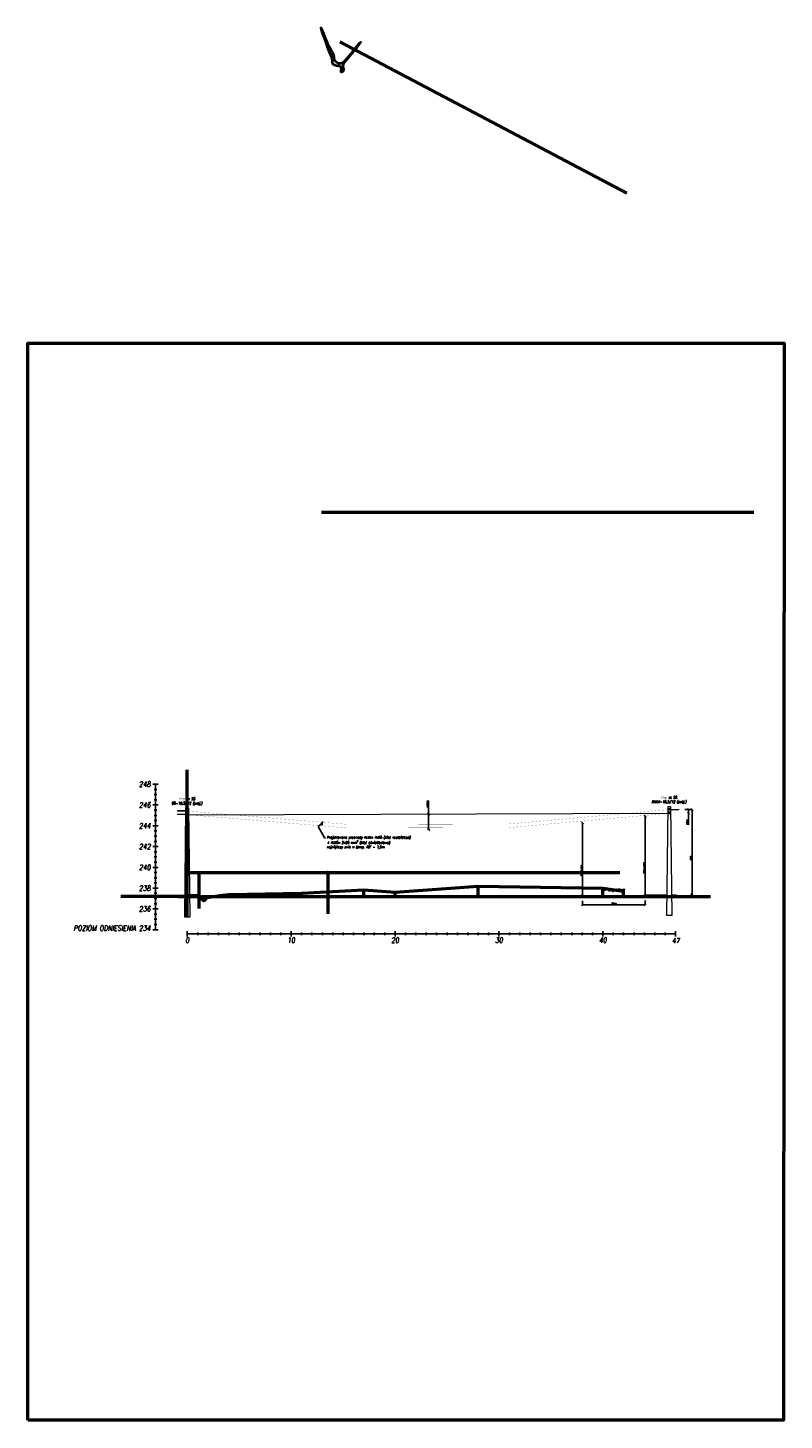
# Model space of a CAD drawing. Header units: metres. Extents: x 6536102 to 6570154, y 5559884 to 5568618.
# Tile 21 of 40: x 6541551 to 6541624, y 5565230 to 5565364. Entities that reach past the tile are written whole.
import ezdxf
from ezdxf import colors
from ezdxf.entities.mleader import LeaderData, LeaderLine
from ezdxf.lldxf.tags import DXFTag
from ezdxf.math import Vec2, Vec3

# ---------------------------------------------------------------- set-up
doc = ezdxf.new("R2010")
doc.units = ezdxf.units.M
doc.linetypes.add('CIĄGłA', pattern=[0])
doc.layers.add('_ABS_Pomocnicze', color=6, linetype='Continuous', lineweight=50, plot=False)
for name, color, linetype in [('C-DROGI-PROFILE-WIDOKI', 7, 'Continuous'), ('C-TEREN', 7, 'Continuous'), ('ELE TD', 7, 'Continuous'), ('SCHEMATY_ELE', 7, 'Continuous')]:
    doc.layers.add(name, color=color, linetype=linetype)
doc.layers.add('ELE', color=7, linetype='Continuous', lineweight=35)
doc.styles.add('Romans_0.9', font='romans.shx', dxfattribs={"width": 0.75, "oblique": 9, "height": 0.1})
doc.styles.get("Standard").update_dxf_attribs({"font": 'arial.ttf'})
tags = doc.linetypes.add('AsXSn 4x25', pattern='A,10,-1.5,["4x25",Standard,S=0.75,R=0,X=-1.15,Y=-0.375],-1.5', length=13).pattern_tags.tags
tags[6] = DXFTag(74, 10)
doc.dimstyles.new('ISO-25', dxfattribs={"dimtxt": 2.5, "dimasz": 2.5, "dimexe": 1.25, "dimexo": 0.625, "dimtad": 1, "dimtxsty": 'Standard', "dimcen": 2.5, "dimadec": 0, "dimazin": 0, "dimtfac": 1, "dimtmove": 0, "dimatfit": 3, "dimfxl": 1, "dimarcsym": 0})

# ---------------------------------------------------------------- blocks, each defined once
blk = doc.blocks.new('_OBLIQUE')
at = {"color": 0, "linetype": 'ByBlock', "lineweight": -2}
for p, q in [((-0.5, -0.5), (0.5, 0.5)), ((0, 0), (0, 0))]:
    blk.add_line(p, q, dxfattribs=at)
blk = doc.blocks.new('*D150')
at = {"layer": 'Defpoints', "color": 0, "linetype": 'Continuous', "lineweight": 50, "transparency": 16777216}
for p in [(6541612.83, 5565288.72), (6541615.01, 5565288.72), (6541612.83, 5565280.52)]:
    blk.add_point(p, dxfattribs=at)
at = {"layer": 'ELE TD', "color": 0, "linetype": 'Continuous', "lineweight": -2, "transparency": 16777216}
for p in [(6541614.33, 5565288.72), (6541615.01, 5565280.52)]:
    blk.add_line(p, (6541615.01, 5565288.72), dxfattribs=at)
at = {"layer": 'ELE TD', "color": 0, "linetype": 'Continuous', "lineweight": -2, "transparency": 16777216, "xscale": 0.2, "yscale": 0.2, "zscale": 0.2}
for p, rotation in [((6541615.01, 5565288.72), 90), ((6541615.01, 5565280.52), 270)]:
    blk.add_blockref('_OBLIQUE', p, dxfattribs=dict(at, rotation=rotation))
at = {"layer": 'ELE TD', "color": 0, "linetype": 'Continuous', "lineweight": 18, "transparency": 16777216, "insert": (6541614.9, 5565284.07), "char_height": 0.1, "attachment_point": 5, "rotation": 90, "style": 'Romans_0.9'}
blk.add_mtext('8,2 m', dxfattribs=at)
blk = doc.blocks.new('*D151')
at = {"layer": 'Defpoints', "color": 0, "linetype": 'Continuous', "lineweight": 50, "transparency": 16777216}
for p in [(6541604.47, 5565280.45), (6541604.47, 5565279.57), (6541610.51, 5565280.49)]:
    blk.add_point(p, dxfattribs=at)
at = {"layer": 'ELE TD', "color": 0, "linetype": 'Continuous', "lineweight": -2, "transparency": 16777216}
for p, q in [((6541604.47, 5565279.95), (6541604.47, 5565279.57)), ((6541610.51, 5565279.57), (6541604.47, 5565279.57)), ((6541610.51, 5565279.99), (6541610.51, 5565279.57))]:
    blk.add_line(p, q, dxfattribs=at)
at = {"layer": 'ELE TD', "color": 0, "linetype": 'Continuous', "lineweight": -2, "transparency": 16777216, "xscale": 0.2, "yscale": 0.2, "zscale": 0.2, "rotation": 180}
blk.add_blockref('_OBLIQUE', (6541604.47, 5565279.57), dxfattribs=at)
at = {"layer": 'ELE TD', "color": 0, "linetype": 'Continuous', "lineweight": -2, "transparency": 16777216, "xscale": 0.2, "yscale": 0.2, "zscale": 0.2}
blk.add_blockref('_OBLIQUE', (6541610.51, 5565279.57), dxfattribs=at)
at = {"layer": 'ELE TD', "color": 0, "linetype": 'Continuous', "lineweight": 18, "transparency": 16777216, "insert": (6541607.49, 5565279.68), "char_height": 0.1, "attachment_point": 5, "style": 'Romans_0.9'}
blk.add_mtext('6,04 m', dxfattribs=at)
blk = doc.blocks.new('*D152')
at = {"layer": 'Defpoints', "color": 0, "linetype": 'Continuous', "lineweight": 50, "transparency": 16777216}
for p in [(6541589.65, 5565288.3), (6541589.66, 5565288.3), (6541589.65, 5565286.8)]:
    blk.add_point(p, dxfattribs=at)
at = {"layer": 'ELE TD', "color": 0, "linetype": 'Continuous', "lineweight": -2, "transparency": 16777216}
for p, q in [((6541589.66, 5565288.3), (6541589.66, 5565289.6)), ((6541589.65, 5565288.3), (6541589.66, 5565288.3)), ((6541589.66, 5565286.8), (6541589.66, 5565288.3))]:
    blk.add_line(p, q, dxfattribs=at)
at = {"layer": 'ELE TD', "color": 0, "linetype": 'Continuous', "lineweight": -2, "transparency": 16777216, "xscale": 0.2, "yscale": 0.2, "zscale": 0.2}
for p, rotation in [((6541589.66, 5565288.3), 90), ((6541589.66, 5565286.8), 270)]:
    blk.add_blockref('_OBLIQUE', p, dxfattribs=dict(at, rotation=rotation))
at = {"layer": 'ELE TD', "color": 0, "linetype": 'Continuous', "lineweight": 18, "transparency": 16777216, "insert": (6541589.55, 5565289.27), "char_height": 0.1, "attachment_point": 5, "rotation": 90, "style": 'Romans_0.9'}
blk.add_mtext('f{\\H0.7x;\\S^ 40;}=1,5 m', dxfattribs=at)
blk = doc.blocks.new('*D153')
at = {"layer": 'Defpoints', "color": 0, "linetype": 'Continuous', "lineweight": 50, "transparency": 16777216}
for p in [(6541610.51, 5565288.08), (6541610.51, 5565280.49), (6541610.51, 5565280.49)]:
    blk.add_point(p, dxfattribs=at)
at = {"layer": 'ELE TD', "color": 0, "linetype": 'Continuous', "lineweight": -2, "transparency": 16777216}
for p, q in [((6541610.51, 5565288.08), (6541610.51, 5565288.08)), ((6541610.51, 5565288.08), (6541610.51, 5565280.49)), ((6541610.51, 5565280.49), (6541610.51, 5565280.49))]:
    blk.add_line(p, q, dxfattribs=at)
at = {"layer": 'ELE TD', "color": 0, "linetype": 'Continuous', "lineweight": -2, "transparency": 16777216, "xscale": 0.2, "yscale": 0.2, "zscale": 0.2}
for p, rotation in [((6541610.51, 5565288.08), 89.99790145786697), ((6541610.51, 5565280.49), 269.997901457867)]:
    blk.add_blockref('_OBLIQUE', p, dxfattribs=dict(at, rotation=rotation))
at = {"layer": 'ELE TD', "color": 0, "linetype": 'Continuous', "lineweight": 18, "transparency": 16777216, "insert": (6541610.4, 5565283.11), "char_height": 0.1, "attachment_point": 5, "rotation": 89.9979, "style": 'Romans_0.9'}
blk.add_mtext('7,59 m > 4,50 m', dxfattribs=at)
blk = doc.blocks.new('*D154')
at = {"layer": 'Defpoints', "color": 0, "linetype": 'Continuous', "lineweight": 50, "transparency": 16777216}
for p in [(6541604.47, 5565287.46), (6541604.47, 5565287.46), (6541604.47, 5565280.45)]:
    blk.add_point(p, dxfattribs=at)
at = {"layer": 'ELE TD', "color": 0, "linetype": 'Continuous', "lineweight": -2, "transparency": 16777216}
blk.add_line((6541604.47, 5565280.45), (6541604.47, 5565287.46), dxfattribs=at)
at = {"layer": 'ELE TD', "color": 0, "linetype": 'Continuous', "lineweight": -2, "transparency": 16777216, "xscale": 0.2, "yscale": 0.2, "zscale": 0.2}
for p, rotation in [((6541604.47, 5565287.46), 90), ((6541604.47, 5565280.45), 270)]:
    blk.add_blockref('_OBLIQUE', p, dxfattribs=dict(at, rotation=rotation))
at = {"layer": 'ELE TD', "color": 0, "linetype": 'Continuous', "lineweight": 18, "transparency": 16777216, "insert": (6541604.36, 5565282.86), "char_height": 0.1, "attachment_point": 5, "rotation": 90, "style": 'Romans_0.9'}
blk.add_mtext('7,02 m > 4,50 m', dxfattribs=at)
blk = doc.blocks.new('*D155')
at = {"layer": 'Defpoints', "color": 0, "linetype": 'Continuous', "lineweight": 50, "transparency": 16777216}
for p in [(6541612.83, 5565288.73), (6541614.66, 5565288.73), (6541612.83, 5565288.37)]:
    blk.add_point(p, dxfattribs=at)
at = {"layer": 'ELE TD', "color": 0, "linetype": 'Continuous', "lineweight": -2, "transparency": 16777216}
for p, q in [((6541614.33, 5565288.73), (6541614.66, 5565288.73)), ((6541614.66, 5565288.73), (6541614.66, 5565288.37)), ((6541614.66, 5565288.37), (6541614.66, 5565287.27))]:
    blk.add_line(p, q, dxfattribs=at)
at = {"layer": 'ELE TD', "color": 0, "linetype": 'Continuous', "lineweight": -2, "transparency": 16777216, "xscale": 0.2, "yscale": 0.2, "zscale": 0.2}
for p, rotation in [((6541614.66, 5565288.73), 90), ((6541614.66, 5565288.37), 270)]:
    blk.add_blockref('_OBLIQUE', p, dxfattribs=dict(at, rotation=rotation))
at = {"layer": 'ELE TD', "color": 0, "linetype": 'Continuous', "lineweight": 18, "transparency": 16777216, "insert": (6541614.55, 5565287.52), "char_height": 0.1, "attachment_point": 5, "rotation": 90, "style": 'Romans_0.9'}
blk.add_mtext('0,36 m', dxfattribs=at)

msp = doc.modelspace()

# ---------------------------------------------------------------- hatches: boundary and pattern name
at = {"layer": 'ELE', "linetype": 'CIĄGłA', "lineweight": 18}
h = msp.add_hatch(color=252, dxfattribs=at)
h.dxf.hatch_style = 1
h.paths.add_polyline_path([(6541566.393, 5565288.589), (6541566.393, 5565288.599), (6541565.501, 5565288.599), (6541565.501, 5565288.589)])
at = {"layer": 'ELE', "lineweight": 18}
h = msp.add_hatch(color=7, dxfattribs=at)
h.dxf.hatch_style = 1
h.paths.add_polyline_path([(6541566.431, 5565288.684), (6541566.431, 5565288.674, 0.4142136), (6541566.436, 5565288.679, 0.4142136)])
h.paths.add_polyline_path([(6541566.431, 5565288.684, 0.4142136), (6541566.426, 5565288.679, 0.4142136), (6541566.431, 5565288.674)])
h = msp.add_hatch(color=7, dxfattribs=at)
h.dxf.hatch_style = 1
h.paths.add_polyline_path([(6541612.827, 5565288.824), (6541612.827, 5565288.814, 0.4142136), (6541612.832, 5565288.819, 0.4142136)])
h.paths.add_polyline_path([(6541612.827, 5565288.824, 0.4142136), (6541612.822, 5565288.819, 0.4142136), (6541612.827, 5565288.814)])
at = {"layer": 'ELE', "linetype": 'CIĄGłA', "lineweight": 18}
h = msp.add_hatch(color=7, dxfattribs=at)
h.dxf.hatch_style = 1
h.paths.add_polyline_path([(6541612.864, 5565288.719), (6541612.864, 5565288.729), (6541613.756, 5565288.729), (6541613.756, 5565288.719)])
h = msp.add_hatch(color=252, dxfattribs=at)
h.dxf.hatch_style = 1
h.paths.add_polyline_path([(6541566.393, 5565288.239), (6541566.393, 5565288.249), (6541565.501, 5565288.249), (6541565.501, 5565288.239)])
at = {"layer": 'ELE', "lineweight": 18}
h = msp.add_hatch(color=7, dxfattribs=at)
h.dxf.hatch_style = 1
h.paths.add_polyline_path([(6541566.431, 5565288.334), (6541566.431, 5565288.324, 0.4142136), (6541566.436, 5565288.329, 0.4142136)])
h.paths.add_polyline_path([(6541566.431, 5565288.334, 0.4142136), (6541566.426, 5565288.329, 0.4142136), (6541566.431, 5565288.324)])
h = msp.add_hatch(color=7, dxfattribs=at)
h.dxf.hatch_style = 1
h.paths.add_polyline_path([(6541612.827, 5565288.474), (6541612.827, 5565288.464, 0.4142136), (6541612.832, 5565288.469, 0.4142136)])
h.paths.add_polyline_path([(6541612.827, 5565288.474, 0.4142136), (6541612.822, 5565288.469, 0.4142136), (6541612.827, 5565288.464)])

# ---------------------------------------------------------------- linework, layer by layer
at = {"color": 2, "lineweight": 50}
for p, q in [((6541581.117, 5565362.607, -236.88), (6541608.744, 5565348.034, -236.88)), ((6541579.35, 5565317.335), (6541620.97, 5565317.335)), ((6541567.507, 5565282.604), (6541567.569, 5565282.773))]:
    msp.add_line(p, q, dxfattribs=at)
at = {"color": 3, "lineweight": 50}
for p, q in [((6541566.431, 5565278.379), (6541566.431, 5565292.535)), ((6541567.538, 5565282.689), (6541567.538, 5565279.208)), ((6541569.554, 5565280.468), (6541570.427, 5565280.568)), ((6541570.427, 5565280.568), (6541577.431, 5565280.668)), ((6541570.427, 5565280.368), (6541570.427, 5565280.568)), ((6541577.431, 5565280.368), (6541577.431, 5565280.668)), ((6541594.431, 5565280.378), (6541594.431, 5565281.368)), ((6541606.431, 5565280.378), (6541606.431, 5565281.178)), ((6541608.431, 5565280.378), (6541608.431, 5565280.878)), ((6541566.209, 5565280.378), (6541560.031, 5565280.378)), ((6541566.539, 5565280.368), (6541566.539, 5565280.468)), ((6541567.448, 5565280.368), (6541567.448, 5565280.468)), ((6541567.67, 5565280.368), (6541567.67, 5565280.268)), ((6541567.783, 5565280.368), (6541567.783, 5565280.168)), ((6541567.895, 5565280.368), (6541567.895, 5565280.068)), ((6541567.999, 5565280.368), (6541567.999, 5565279.968)), ((6541568.075, 5565280.368), (6541568.075, 5565279.968)), ((6541568.156, 5565280.368), (6541568.156, 5565280.068)), ((6541568.235, 5565280.368), (6541568.235, 5565280.168)), ((6541568.312, 5565280.368), (6541568.312, 5565280.268)), ((6541569.554, 5565280.368), (6541569.554, 5565280.468))]:
    msp.add_line(p, q, dxfattribs=at)
msp.add_lwpolyline([(6541566.431, 5565280.378), (6541566.539, 5565280.468), (6541567.448, 5565280.468), (6541567.67, 5565280.268), (6541567.783, 5565280.168), (6541567.895, 5565280.068), (6541567.999, 5565279.968), (6541568.075, 5565279.968), (6541568.156, 5565280.068), (6541568.235, 5565280.168), (6541568.312, 5565280.268), (6541569.554, 5565280.468)], dxfattribs=at)
at = {"layer": '_ABS_Pomocnicze'}
msp.add_lwpolyline([(6541551.083, 5565229.979), (6541551.083, 5565333.592), (6541623.88, 5565333.592), (6541623.821, 5565229.979)], close=True, dxfattribs=at)
at = {"layer": 'C-DROGI-PROFILE-WIDOKI', "color": 7, "linetype": 'Continuous', "lineweight": -3}
for p, q in [((6541563.127, 5565291.168), (6541563.627, 5565291.168)), ((6541563.252, 5565290.668), (6541563.502, 5565290.668)), ((6541563.252, 5565290.168), (6541563.502, 5565290.168)), ((6541563.377, 5565277.168), (6541563.377, 5565291.168)), ((6541563.127, 5565289.168), (6541563.627, 5565289.168)), ((6541563.252, 5565289.668), (6541563.502, 5565289.668)), ((6541563.252, 5565288.668), (6541563.502, 5565288.668)), ((6541563.252, 5565288.168), (6541563.502, 5565288.168)), ((6541563.252, 5565287.668), (6541563.502, 5565287.668)), ((6541563.127, 5565287.168), (6541563.627, 5565287.168)), ((6541563.252, 5565286.668), (6541563.502, 5565286.668)), ((6541563.252, 5565286.168), (6541563.502, 5565286.168)), ((6541563.127, 5565285.168), (6541563.627, 5565285.168)), ((6541563.252, 5565285.668), (6541563.502, 5565285.668)), ((6541563.252, 5565284.668), (6541563.502, 5565284.668)), ((6541563.252, 5565284.168), (6541563.502, 5565284.168)), ((6541563.252, 5565283.668), (6541563.502, 5565283.668)), ((6541563.127, 5565283.168), (6541563.627, 5565283.168)), ((6541563.252, 5565282.668), (6541563.502, 5565282.668)), ((6541563.252, 5565282.168), (6541563.502, 5565282.168)), ((6541563.127, 5565281.168), (6541563.627, 5565281.168)), ((6541563.252, 5565281.668), (6541563.502, 5565281.668)), ((6541563.252, 5565280.668), (6541563.502, 5565280.668)), ((6541563.252, 5565280.168), (6541563.502, 5565280.168)), ((6541563.252, 5565279.668), (6541563.502, 5565279.668)), ((6541563.127, 5565279.168), (6541563.627, 5565279.168)), ((6541563.252, 5565278.668), (6541563.502, 5565278.668)), ((6541563.252, 5565278.168), (6541563.502, 5565278.168)), ((6541563.127, 5565277.168), (6541563.627, 5565277.168)), ((6541563.252, 5565277.668), (6541563.502, 5565277.668)), ((6541566.431, 5565276.528), (6541566.431, 5565277.028)), ((6541566.431, 5565276.778), (6541586.431, 5565276.778)), ((6541567.431, 5565276.653), (6541567.431, 5565276.903)), ((6541568.431, 5565276.653), (6541568.431, 5565276.903)), ((6541569.431, 5565276.653), (6541569.431, 5565276.903)), ((6541570.431, 5565276.653), (6541570.431, 5565276.903)), ((6541571.431, 5565276.653), (6541571.431, 5565276.903)), ((6541572.431, 5565276.653), (6541572.431, 5565276.903)), ((6541573.431, 5565276.653), (6541573.431, 5565276.903)), ((6541574.431, 5565276.653), (6541574.431, 5565276.903)), ((6541575.431, 5565276.653), (6541575.431, 5565276.903)), ((6541576.431, 5565276.528), (6541576.431, 5565277.028)), ((6541577.431, 5565276.653), (6541577.431, 5565276.903)), ((6541578.431, 5565276.653), (6541578.431, 5565276.903)), ((6541579.431, 5565276.653), (6541579.431, 5565276.903)), ((6541580.431, 5565276.653), (6541580.431, 5565276.903)), ((6541581.431, 5565276.653), (6541581.431, 5565276.903)), ((6541582.431, 5565276.653), (6541582.431, 5565276.903)), ((6541583.431, 5565276.653), (6541583.431, 5565276.903)), ((6541584.431, 5565276.653), (6541584.431, 5565276.903)), ((6541585.431, 5565276.653), (6541585.431, 5565276.903)), ((6541586.431, 5565276.528), (6541586.431, 5565277.028)), ((6541586.431, 5565276.528), (6541586.431, 5565277.028)), ((6541586.431, 5565276.778), (6541613.431, 5565276.778)), ((6541587.431, 5565276.653), (6541587.431, 5565276.903)), ((6541588.431, 5565276.653), (6541588.431, 5565276.903)), ((6541589.431, 5565276.653), (6541589.431, 5565276.903)), ((6541590.431, 5565276.653), (6541590.431, 5565276.903)), ((6541591.431, 5565276.653), (6541591.431, 5565276.903)), ((6541592.431, 5565276.653), (6541592.431, 5565276.903)), ((6541593.431, 5565276.653), (6541593.431, 5565276.903)), ((6541594.431, 5565276.653), (6541594.431, 5565276.903)), ((6541595.431, 5565276.653), (6541595.431, 5565276.903)), ((6541596.431, 5565276.528), (6541596.431, 5565277.028)), ((6541597.431, 5565276.653), (6541597.431, 5565276.903)), ((6541598.431, 5565276.653), (6541598.431, 5565276.903)), ((6541599.431, 5565276.653), (6541599.431, 5565276.903)), ((6541600.431, 5565276.653), (6541600.431, 5565276.903)), ((6541601.431, 5565276.653), (6541601.431, 5565276.903)), ((6541602.431, 5565276.653), (6541602.431, 5565276.903)), ((6541603.431, 5565276.653), (6541603.431, 5565276.903)), ((6541604.431, 5565276.653), (6541604.431, 5565276.903)), ((6541605.431, 5565276.653), (6541605.431, 5565276.903)), ((6541606.431, 5565276.528), (6541606.431, 5565277.028)), ((6541607.431, 5565276.653), (6541607.431, 5565276.903)), ((6541608.431, 5565276.653), (6541608.431, 5565276.903)), ((6541609.431, 5565276.653), (6541609.431, 5565276.903)), ((6541610.431, 5565276.653), (6541610.431, 5565276.903)), ((6541611.431, 5565276.653), (6541611.431, 5565276.903)), ((6541612.431, 5565276.653), (6541612.431, 5565276.903)), ((6541613.431, 5565276.528), (6541613.431, 5565277.028))]:
    msp.add_line(p, q, dxfattribs=at)
at = {"layer": 'C-TEREN', "color": 42, "linetype": 'Continuous', "lineweight": 40, "elevation": -0.08}
msp.add_lwpolyline([(6541581.473, 5565359.819), (6541581.483, 5565359.849), (6541581.486, 5565359.936), (6541581.464, 5565360.09), (6541581.439, 5565360.212), (6541581.438, 5565360.267), (6541581.44, 5565360.322), (6541581.467, 5565360.421), (6541581.523, 5565360.565), (6541581.668, 5565360.75), (6541581.95, 5565361.09), (6541582.235, 5565361.429), (6541582.388, 5565361.611), (6541582.472, 5565361.713), (6541582.554, 5565361.815), (6541582.738, 5565362.034), (6541583.012, 5565362.373), (6541583.129, 5565362.568), (6541582.989, 5565362.444), (6541582.723, 5565362.137), (6541582.464, 5565361.822), (6541582.345, 5565361.676), (6541582.3, 5565361.615), (6541582.171, 5565361.446), (6541581.873, 5565361.077), (6541581.53, 5565360.698), (6541581.265, 5565360.504), (6541581.012, 5565360.524), (6541580.781, 5565360.639), (6541580.629, 5565360.774), (6541580.576, 5565360.968), (6541580.568, 5565361.162), (6541580.52, 5565361.308), (6541580.458, 5565361.449), (6541580.376, 5565361.608), (6541580.233, 5565361.875), (6541580.066, 5565362.194), (6541579.915, 5565362.506), (6541579.771, 5565362.852), (6541579.666, 5565363.138), (6541579.565, 5565363.393), (6541579.458, 5565363.65), (6541579.363, 5565363.864), (6541579.297, 5565363.943), (6541579.329, 5565363.771), (6541579.458, 5565363.371), (6541579.631, 5565362.876), (6541579.792, 5565362.418), (6541579.931, 5565362.029), (6541580.061, 5565361.678), (6541580.167, 5565361.403), (6541580.231, 5565361.24), (6541580.3, 5565361.095), (6541580.356, 5565360.947), (6541580.364, 5565360.739), (6541580.384, 5565360.559), (6541580.474, 5565360.449), (6541580.602, 5565360.369), (6541580.776, 5565360.331), (6541581.019, 5565360.288), (6541581.2, 5565360.191), (6541581.237, 5565360.008), (6541581.205, 5565359.81), (6541581.206, 5565359.698), (6541581.342, 5565359.716), (6541581.473, 5565359.819)], close=True, dxfattribs=at)
at = {"layer": 'ELE', "color": 252, "linetype": 'CIĄGłA', "lineweight": 18}
for points in [[(6541565.501, 5565288.614), (6541565.501, 5565288.574)], [(6541566.393, 5565288.599), (6541565.501, 5565288.599)], [(6541566.393, 5565288.589), (6541565.501, 5565288.589)], [(6541565.501, 5565288.264), (6541565.501, 5565288.224)], [(6541566.393, 5565288.249), (6541565.501, 5565288.249)], [(6541566.393, 5565288.239), (6541565.501, 5565288.239)]]:
    msp.add_lwpolyline(points, dxfattribs=at)
at = {"layer": 'ELE', "color": 7, "linetype": 'CIĄGłA', "lineweight": 18}
for points in [[(6541566.305, 5565288.879), (6541566.557, 5565288.879), (6541566.675, 5565278.379), (6541566.187, 5565278.379)], [(6541566.468, 5565288.704), (6541566.468, 5565288.554), (6541566.393, 5565288.554), (6541566.393, 5565288.704)], [(6541612.701, 5565289.019), (6541612.953, 5565289.019), (6541613.071, 5565278.519), (6541612.583, 5565278.519)], [(6541612.864, 5565288.844), (6541612.864, 5565288.694), (6541612.789, 5565288.694), (6541612.789, 5565288.844)], [(6541566.468, 5565288.354), (6541566.468, 5565288.204), (6541566.393, 5565288.204), (6541566.393, 5565288.354)], [(6541612.864, 5565288.494), (6541612.864, 5565288.344), (6541612.789, 5565288.344), (6541612.789, 5565288.494)]]:
    msp.add_lwpolyline(points, close=True, dxfattribs=at)
for points in [[(6541612.864, 5565288.729), (6541613.756, 5565288.729)], [(6541612.864, 5565288.719), (6541613.756, 5565288.719)], [(6541613.756, 5565288.744), (6541613.756, 5565288.704)]]:
    msp.add_lwpolyline(points, dxfattribs=at)
at = {"layer": 'ELE TD', "color": 94, "linetype": 'Continuous', "lineweight": 18}
for p, q in [((6541612.605, 5565280.517), (6541610.731, 5565280.489)), ((6541613.048, 5565280.519), (6541613.516, 5565280.519)), ((6541566.652, 5565280.376), (6541572.961, 5565280.289)), ((6541572.961, 5565280.289), (6541585.721, 5565280.429)), ((6541592.101, 5565280.459), (6541585.721, 5565280.429)), ((6541592.101, 5565280.459), (6541596.461, 5565280.459)), ((6541599.331, 5565280.409), (6541596.461, 5565280.459)), ((6541604.467, 5565280.445), (6541599.331, 5565280.409)), ((6541610.731, 5565280.489), (6541610.507, 5565280.487))]:
    msp.add_line(p, q, dxfattribs=at)
at = {"layer": 'ELE TD', "color": 7, "linetype": 'AsXSn 4x25', "lineweight": 35}
for points in [[(6541566.431, 5565288.704), (6541566.431, 5565288.584), (6541566.468, 5565288.584)], [(6541612.827, 5565288.844), (6541612.827, 5565288.724), (6541612.864, 5565288.724)], [(6541566.431, 5565288.354), (6541566.431, 5565288.234), (6541566.468, 5565288.234)], [(6541612.827, 5565288.494), (6541612.827, 5565288.374), (6541612.864, 5565288.374)]]:
    msp.add_lwpolyline(points, dxfattribs=at)
at = {"layer": 'ELE TD', "color": 1, "lineweight": 18, "ltscale": 0.25, "const_width": 0.01}
msp.add_lwpolyline([(6541566.468, 5565288.584, 0.0647123), (6541612.827, 5565288.724)], format="xyb", dxfattribs=at)
at = {"layer": 'ELE TD', "color": 6, "lineweight": 18, "ltscale": 0.25, "const_width": 0.01}
msp.add_lwpolyline([(6541566.468, 5565288.234, 0.0647123), (6541612.827, 5565288.374)], format="xyb", dxfattribs=at)
at = {"layer": 'ELE TD', "color": 252, "lineweight": 18}
msp.add_lwpolyline([(6541566.468, 5565288.234), (6541612.827, 5565288.374)], dxfattribs=at)
at = {"layer": 'ELE TD', "color": 94, "linetype": 'Continuous', "lineweight": 18}
msp.add_lwpolyline([(6541566.209, 5565280.378), (6541565.801, 5565280.378)], dxfattribs=at)
at = {"layer": 'ELE TD', "color": 5, "linetype": 'Continuous', "lineweight": 18}
msp.add_lwpolyline([(6541604.467, 5565280.445), (6541610.507, 5565280.487)], dxfattribs=at)

# ---------------------------------------------------------------- texts
at = {"layer": 'C-DROGI-PROFILE-WIDOKI', "color": 7, "linetype": 'Continuous', "lineweight": -3, "char_height": 0.5, "style": 'Romans_0.9'}
for s, insert, attachment_point in [('248', (6541562.903, 5565291.168), 6), ('246', (6541562.903, 5565289.168), 6), ('244', (6541562.903, 5565287.168), 6), ('242', (6541562.903, 5565285.168), 6), ('240', (6541562.903, 5565283.168), 6), ('238', (6541562.903, 5565281.168), 6), ('236', (6541562.903, 5565279.168), 6), ('0', (6541566.431, 5565276.403), 2), ('10', (6541576.431, 5565276.403), 2), ('20', (6541586.431, 5565276.403), 2), ('30', (6541596.431, 5565276.403), 2), ('40', (6541606.431, 5565276.403), 2), ('47', (6541613.452, 5565276.363), 2)]:
    msp.add_mtext(s, dxfattribs=dict(at, insert=insert, attachment_point=attachment_point))
at = {"layer": 'C-DROGI-PROFILE-WIDOKI', "color": 7, "linetype": 'Continuous', "lineweight": -3, "insert": (6541562.903, 5565277.319), "char_height": 0.5, "width": 7.41439, "attachment_point": 6, "style": 'Romans_0.9'}
msp.add_mtext('POZIOM ODNIESIENIA 234', dxfattribs=at)
at = {"layer": 'ELE TD', "color": 7, "linetype": 'Continuous', "lineweight": 18, "char_height": 0.25, "width": 9.40416, "attachment_point": 8, "style": 'Romans_0.9'}
for s, insert in [('Słup nr S5^JO5-10,5/12 (proj.)', (6541566.393, 5565289.134)), ('Słup nr S6^JRNK4-10,5/12 (proj.)', (6541612.789, 5565289.274))]:
    msp.add_mtext(s, dxfattribs=dict(at, insert=insert))
at = {"layer": 'SCHEMATY_ELE', "color": 7, "lineweight": 18, "insert": (6541607.487, 5565280.982), "char_height": 0.25, "attachment_point": 5, "style": 'Romans_0.9'}
msp.add_mtext_dynamic_manual_height_columns('ul. Zagrodowa', width=2.37869, gutter_width=12.5, heights=[0], dxfattribs=at)

# ---------------------------------------------------------------- dimensions: what is measured, and where the dimension line sits
at = {"layer": 'ELE TD', "color": 7, "linetype": 'Continuous', "lineweight": 18}
dim = msp.add_linear_dim(base=(6541589.659, 5565288.304), p1=(6541589.647, 5565286.804), p2=(6541589.647, 5565288.304), angle=90, text='f{\\H0.7x;\\S^ 40;}=<>', dimstyle='ISO-25', override={"dimtxt": 0.25, "dimasz": 0.2, "dimexe": 0, "dimexo": 0, "dimgap": 0.05, "dimpost": ' m', "dimtxsty": 'Romans_0.9', "dimblk1": 'OBLIQUE', "dimblk2": 'OBLIQUE', "dimsah": 1, "dimse1": 1}, dxfattribs=at)
dim.commit()
dim.dimension.update_dxf_attribs({"geometry": '*D152', "text_midpoint": (6541589.659, 5565289.266), "dimtype": 161})
for base, p1, p2, angle, override, picture, middle in [((6541614.65680398, 5565288.72900352), (6541612.82671504, 5565288.37400351), (6541612.82671504, 5565288.72900352), 89.99999985, {"dimtxt": 0.25, "dimasz": 0.2, "dimexe": 0, "dimexo": 1.5, "dimgap": 0.05, "dimdec": 2, "dimpost": ' m', "dimtxsty": 'Romans_0.9', "dimblk1": 'OBLIQUE', "dimblk2": 'OBLIQUE', "dimsah": 1, "dimse1": 1}, '*D155', (6541614.65680398, 5565287.52459693)), ((6541615.00577321, 5565288.72400352), (6541612.82671504, 5565280.51900352), (6541612.82671504, 5565288.72400351), 90, {"dimtxt": 0.25, "dimasz": 0.2, "dimexe": 0, "dimexo": 1.5, "dimgap": 0.05, "dimdec": 2, "dimpost": ' m', "dimtxsty": 'Romans_0.9', "dimblk1": 'OBLIQUE', "dimblk2": 'OBLIQUE', "dimsah": 1, "dimse1": 1}, '*D150', (6541615.00577321, 5565284.0722717)), ((6541604.4667, 5565287.4601), (6541604.4667, 5565280.445), (6541604.4667, 5565287.4601), 90, {"dimtxt": 0.25, "dimasz": 0.2, "dimexe": 0, "dimexo": 0, "dimgap": 0.05, "dimdec": 2, "dimpost": ' m > 4,50 m', "dimtxsty": 'Romans_0.9', "dimblk1": 'OBLIQUE', "dimblk2": 'OBLIQUE', "dimsah": 1}, '*D154', (6541604.4667, 5565282.8585)), ((6541610.507, 5565280.487), (6541610.507, 5565288.081), (6541610.507, 5565280.487), 269.9979, {"dimtxt": 0.25, "dimasz": 0.2, "dimexe": 0, "dimexo": 0, "dimgap": 0.05, "dimdec": 2, "dimpost": ' m > 4,50 m', "dimtxsty": 'Romans_0.9', "dimblk1": 'OBLIQUE', "dimblk2": 'OBLIQUE', "dimsah": 1}, '*D153', (6541610.507, 5565283.105))]:
    dim = msp.add_linear_dim(base=base, p1=p1, p2=p2, angle=angle, dimstyle='ISO-25', override=override, dxfattribs=at)
    dim.commit()
    dim.dimension.update_dxf_attribs({"geometry": picture, "text_midpoint": middle, "dimtype": 161})
dim = msp.add_linear_dim(base=(6541604.467, 5565279.566), p1=(6541610.507, 5565280.487), p2=(6541604.467, 5565280.445), dimstyle='ISO-25', override={"dimtxt": 0.25, "dimasz": 0.2, "dimexe": 0, "dimexo": 0.5, "dimgap": 0.05, "dimpost": ' m', "dimtxsty": 'Romans_0.9', "dimblk1": 'OBLIQUE', "dimblk2": 'OBLIQUE', "dimsah": 1}, dxfattribs=at)
dim.commit()
dim.dimension.update_dxf_attribs({"geometry": '*D151', "text_midpoint": (6541607.487, 5565279.566), "dimtype": 160})

# ---------------------------------------------------------------- next in the draw order: leaders
ml = msp.add_multileader_mtext('Standard', dxfattribs=at)
ml.set_content('\\A1;Projektowane przewody AsXsn 4x95 (sieć rozdzielcza) ^J+ AsXSn 2x25 mm{\\H0.7x;\\S2^ ;\\H1.42857x; (sieć oświetleniowa)\\Pnajwiększy zwis w temp. 40%%D - 1,5m}', color=7, style='Romans_0.9')
ml.set_leader_properties()
ml.set_arrow_properties(name='OBLIQUE')
ml.build(insert=Vec2(0, 0))
ml.multileader.update_dxf_attribs({"has_text_frame": 1, "dogleg_length": 0.1, "arrow_head_size": 0.25})
ctx = ml.context
ctx.base_point, ctx.char_height, ctx.arrow_head_size, ctx.landing_gap_size, ctx.plane_origin = Vec3(6541579.731, 5565286.011), 0.25, 0.25, 0.125, Vec3(6541578.784, 5565287.638)
notes = []
notes.append((ctx, [(0, (1, 1, 0), (6541579.631, 5565286.011), (1, 0), 0.1, [(1, [(6541579.418, 5565287.414), (6541579.015, 5565287.087)], 0, [])])]))
ctx.mtext.insert, ctx.mtext.flow_direction = Vec3(6541579.856, 5565286.178), 5
ctx.mtext.has_bg_fill, ctx.mtext.bg_color, ctx.mtext.bg_scale_factor, ctx.mtext.bg_transparency, ctx.mtext.use_window_bg_color = 1, -1027028792, 1.5, 0, 1
for ctx, leaders in notes:
    for number, flags, end, landing, length, lines in leaders:
        leader = LeaderData()
        leader.index, (leader.has_last_leader_line, leader.has_dogleg_vector, leader.attachment_direction) = number, flags
        leader.last_leader_point, leader.dogleg_vector, leader.dogleg_length = Vec3(end), Vec3(landing), length
        for number, points, colour, breaks in lines:
            line = LeaderLine()
            line.index, line.vertices, line.color, line.breaks = number, Vec3.list(points), colors.encode_raw_color(colour), breaks
            leader.lines.append(line)
        ctx.leaders.append(leader)

# ---------------------------------------------------------------- next in the draw order: linework, layer by layer
at = {"color": 2, "lineweight": 50}
for p, q in [((6541566.431, 5565282.676), (6541608.051, 5565282.676)), ((6541580.044, 5565282.631), (6541579.849, 5565282.743))]:
    msp.add_line(p, q, dxfattribs=at)
at = {"color": 3, "lineweight": 50}
for p, q in [((6541579.947, 5565282.687), (6541579.947, 5565278.697)), ((6541583.431, 5565280.378), (6541583.431, 5565281.008)), ((6541586.431, 5565280.378), (6541586.431, 5565280.768)), ((6541565.537, 5565280.378), (6541616.79, 5565280.378))]:
    msp.add_line(p, q, dxfattribs=at)
msp.add_lwpolyline([(6541577.431, 5565280.668), (6541583.431, 5565281.008), (6541586.431, 5565280.768), (6541594.431, 5565281.368), (6541606.431, 5565281.178), (6541608.431, 5565280.878)], dxfattribs=at)

doc.saveas('drawing.dxf')
